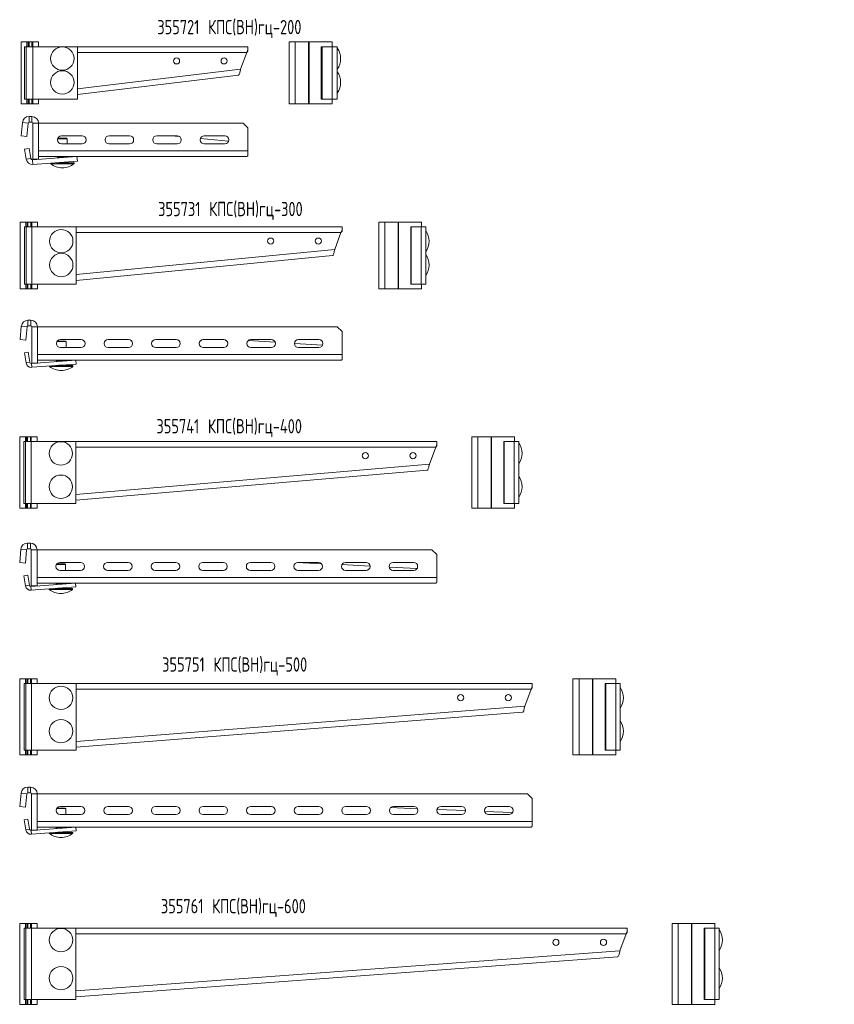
# Model space of a CAD drawing. Header units: millimetres. Extents: x -148 to 1645, y -1161 to 910.
# Tile 3 of 3: x 600 to 1456, y -124 to 910. Entities that reach past the tile are written whole.
import ezdxf

# ---------------------------------------------------------------- set-up
doc = ezdxf.new("R2010")
doc.units = ezdxf.units.MM
doc.styles.add('SLDTEXTSTYLE0', font='TXT', dxfattribs={"width": 0.7, "bigfont": 'bigfont'})

msp = doc.modelspace()

# ---------------------------------------------------------------- linework, layer by layer
at = {"color": 7, "linetype": 'Continuous', "lineweight": 15}
for p, q in [((601.9, 887), (601.9, 822)), ((601.9, 887), (607.9, 887)), ((605.4, 827), (605.4, 882)), ((605.4, 882), (607.1, 882)), ((607.1, 827), (607.1, 882)), ((607.1, 882), (614, 882)), ((607.9, 887), (607.9, 882)), ((609.1, 887), (607.9, 887)), ((610.1, 887), (609.1, 887)), ((613.1, 887), (610.1, 887)), ((614.1, 887), (613.1, 887)), ((614, 882), (614, 827)), ((660.9, 882), (614, 882)), ((614.1, 882), (614.1, 887)), ((620.1, 887), (614.1, 887)), ((620.1, 882), (620.1, 887)), ((660.9, 827), (660.9, 882)), ((840.1, 882), (660.9, 882)), ((840.1, 879), (840.1, 882)), ((883.5, 887), (883.5, 822)), ((883.5, 887), (889.9, 887)), ((889.9, 887), (889.9, 822)), ((889.9, 887), (903.9, 887)), ((903.9, 887), (903.9, 822)), ((903.9, 887), (904.4, 887)), ((904.4, 887), (904.4, 822)), ((928.5, 887), (904.4, 887)), ((918, 882), (917.2, 882)), ((917.2, 827), (917.2, 882)), ((918, 827), (918, 882)), ((918, 882), (928.5, 882)), ((928.5, 882), (928.5, 887)), ((928.5, 827), (928.5, 882)), ((928.5, 882), (934, 882)), ((934, 827), (934, 882)), ((832.4, 858.3), (839, 876)), ((840.1, 879), (839, 876)), ((840.1, 877.5), (839, 876)), ((840.1, 879), (840.1, 877.5)), ((660.9, 831.8), (830.1, 852)), ((601.9, 822), (607.9, 822)), ((607.1, 827), (605.4, 827)), ((614, 827), (607.1, 827)), ((607.9, 827), (607.9, 822)), ((607.9, 822), (609.1, 822)), ((609.1, 822), (610.1, 822)), ((610.1, 822), (613.1, 822)), ((613.1, 822), (614.1, 822)), ((614, 827), (660.9, 827)), ((614.1, 822), (614.1, 827)), ((620.1, 822), (614.1, 822)), ((620.1, 822), (620.1, 827)), ((889.9, 822), (883.5, 822)), ((903.9, 822), (889.9, 822)), ((903.9, 822), (904.4, 822)), ((904.4, 822), (928.5, 822)), ((918, 827), (917.2, 827)), ((928.5, 827), (918, 827)), ((934, 827), (928.5, 827)), ((928.5, 822), (928.5, 827)), ((610.1, 808.7), (610.1, 802.7)), ((613.1, 808.7), (610.1, 808.7)), ((613.1, 802.7), (613.1, 808.7)), ((603.1, 802.4), (601.9, 788.3)), ((609.1, 801.8), (603.1, 802.4)), ((609.1, 801.8), (607.9, 787.8)), ((613.1, 802.7), (610.1, 802.7)), ((620.1, 801.7), (614.1, 801.7)), ((614.1, 763.7), (614.1, 801.7)), ((835.1, 801.7), (620.1, 801.7)), ((620.1, 763.7), (620.1, 801.7)), ((840.1, 796.7), (835.1, 801.7)), ((840.1, 772.7), (840.1, 796.7)), ((601.9, 788.3), (607.9, 787.8)), ((665.8, 788.5), (644.3, 788.5)), ((715.8, 788.5), (694.3, 788.5)), ((765.8, 788.5), (744.3, 788.5)), ((758.8, 788.5), (768.5, 787.6)), ((759.2, 788.5), (768.4, 787.6)), ((815.8, 788.5), (794.3, 788.5)), ((650.1, 785.3), (640.2, 785.3)), ((640.6, 785.8), (640.3, 785.5)), ((640.6, 785.8), (649.6, 785.8)), ((644.3, 780), (665.8, 780)), ((650.1, 785.3), (649.6, 785.8)), ((650.1, 780), (650.1, 785.3)), ((694.3, 780), (715.8, 780)), ((744.3, 780), (765.8, 780)), ((790.3, 785.5), (819.8, 782.7)), ((790.3, 785.5), (819.8, 782.7)), ((794.3, 780), (815.8, 780)), ((605.4, 774.2), (610.4, 775)), ((605.4, 774.2), (607.1, 763.7)), ((610.4, 775), (612.1, 764.5)), ((660.5, 766.7), (613.7, 763.3)), ((840.1, 772.7), (620.1, 772.7)), ((640.1, 766.7), (620.1, 766.7)), ((640.1, 766.7), (640.1, 765.7)), ((640.1, 766.7), (651.6, 766.7)), ((640.1, 766.7), (640.1, 766.7)), ((640.1, 765.7), (640.1, 765.5)), ((640.2, 765.5), (640.1, 765.5)), ((640.1, 765.5), (640.1, 765.5)), ((640.1, 765.3), (640.1, 765.4)), ((640.1, 765.2), (640.1, 765.3)), ((640.3, 765.3), (640.1, 765.3)), ((640.3, 765.3), (640.3, 765.5)), ((640.3, 765.5), (642.8, 765.5)), ((640.6, 765.8), (642.9, 765.8)), ((650.1, 766), (650.1, 766.7)), ((650.1, 766.7), (651.6, 766.7)), ((839, 766.7), (651.6, 766.7)), ((651.6, 766.7), (651.6, 766.7)), ((660.5, 766.7), (660.9, 761.8)), ((840.1, 767.5), (840.1, 772.7)), ((612.1, 764.5), (607.1, 763.7)), ((613.7, 763.3), (614, 758.3)), ((660.9, 761.8), (614, 758.3)), ((620.1, 763.7), (614.1, 763.7)), ((632.8, 759.7), (632.8, 759.1)), ((657.4, 759.1), (632.8, 759.1)), ((657.4, 760.1), (639, 760.1)), ((649.8, 760.1), (649.8, 760.4)), ((650.1, 760.4), (649.8, 760.4)), ((650.1, 761), (650.1, 760.4)), ((657.4, 759.1), (657.4, 760.1)), ((600.8, 697.7), (600.8, 627.7)), ((600.8, 697.7), (606.7, 697.7)), ((606.7, 697.7), (606.7, 692.7)), ((608, 697.7), (606.7, 697.7)), ((609, 697.7), (608, 697.7)), ((612, 697.7), (609, 697.7)), ((613, 697.7), (612, 697.7)), ((619, 697.7), (613, 697.7)), ((613, 692.7), (613, 697.7)), ((619, 692.7), (619, 697.7)), ((977.5, 697.7), (983.8, 697.7)), ((977.5, 697.7), (977.5, 627.7)), ((983.8, 697.7), (983.8, 627.7)), ((983.8, 697.7), (997.9, 697.7)), ((997.9, 697.7), (997.9, 627.7)), ((997.9, 697.7), (998.4, 697.7)), ((998.4, 697.7), (998.4, 627.7)), ((1022.5, 697.7), (998.4, 697.7)), ((1022.5, 692.7), (1022.5, 697.7)), ((605.3, 632.7), (605.3, 692.7)), ((605.3, 692.7), (607, 692.7)), ((607, 632.7), (607, 692.7)), ((607, 692.7), (612.9, 692.7)), ((612.9, 692.7), (612.9, 632.7)), ((659.7, 692.7), (612.9, 692.7)), ((659.7, 632.7), (659.7, 692.7)), ((939, 692.7), (659.7, 692.7)), ((931.3, 668.9), (937.9, 686.7)), ((939, 689.7), (937.9, 686.7)), ((939, 688.2), (937.9, 686.7)), ((939, 689.7), (939, 692.7)), ((939, 689.7), (939, 688.2)), ((1011.2, 632.7), (1011.2, 692.7)), ((1011.8, 692.7), (1011.2, 692.7)), ((1011.8, 632.7), (1011.8, 692.7)), ((1011.8, 692.7), (1022.3, 692.7)), ((1022.3, 632.7), (1022.3, 692.7)), ((1022.3, 692.7), (1026.9, 692.7)), ((1026.9, 632.7), (1026.9, 692.7)), ((659.7, 636.6), (929, 662.7)), ((607, 632.7), (605.3, 632.7)), ((606.7, 632.7), (606.7, 627.7)), ((612.9, 632.7), (607, 632.7)), ((612.9, 632.7), (659.7, 632.7)), ((613, 627.7), (613, 632.7)), ((619, 627.7), (619, 632.7)), ((1011.8, 632.7), (1011.2, 632.7)), ((1022.3, 632.7), (1011.8, 632.7)), ((1026.9, 632.7), (1022.3, 632.7)), ((1022.5, 627.7), (1022.5, 632.7)), ((600.8, 627.7), (606.7, 627.7)), ((606.7, 627.7), (608, 627.7)), ((608, 627.7), (609, 627.7)), ((609, 627.7), (612, 627.7)), ((612, 627.7), (613, 627.7)), ((619, 627.7), (613, 627.7)), ((983.8, 627.7), (977.5, 627.7)), ((997.9, 627.7), (983.8, 627.7)), ((997.9, 627.7), (998.4, 627.7)), ((998.4, 627.7), (1022.5, 627.7)), ((609, 594.7), (609, 588.7)), ((612, 594.7), (609, 594.7)), ((612, 588.7), (612, 594.7)), ((602, 588.3), (600.8, 574.3)), ((608, 587.8), (602, 588.3)), ((608, 587.8), (606.7, 573.8)), ((612, 588.7), (609, 588.7)), ((619, 587.7), (613, 587.7)), ((613, 549.7), (613, 587.7)), ((934, 587.7), (619, 587.7)), ((619, 549.7), (619, 587.7)), ((939, 582.7), (934, 587.7)), ((939, 558.7), (939, 582.7)), ((600.8, 574.3), (606.7, 573.8)), ((649, 572.3), (639.5, 572.3)), ((639.8, 572.8), (648.5, 572.8)), ((664.7, 574.5), (643.2, 574.5)), ((649, 572.3), (648.5, 572.8)), ((649, 566), (649, 572.3)), ((714.7, 574.5), (693.2, 574.5)), ((764.7, 574.5), (743.2, 574.5)), ((814.7, 574.5), (793.2, 574.5)), ((840.4, 573.4), (868.7, 571.6)), ((840.4, 573.4), (868.7, 571.6)), ((864.7, 574.5), (843.2, 574.5)), ((889, 570.3), (918.5, 568.4)), ((889, 570.3), (918.6, 568.4)), ((914.7, 574.5), (893.2, 574.5)), ((605.3, 560.3), (609.3, 561)), ((605.3, 560.3), (607, 549.9)), ((609.3, 561), (611, 550.5)), ((939, 558.7), (619, 558.7)), ((643.2, 566), (664.7, 566)), ((693.2, 566), (714.7, 566)), ((743.2, 566), (764.7, 566)), ((793.2, 566), (814.7, 566)), ((843.2, 566), (864.7, 566)), ((893.2, 566), (914.7, 566)), ((939, 553.5), (939, 558.7)), ((611, 550.5), (607, 549.9)), ((659.4, 552.7), (612.6, 549.2)), ((612.6, 549.2), (612.9, 545.3)), ((659.7, 548.7), (612.9, 545.3)), ((619, 549.7), (613, 549.7)), ((937.9, 552.7), (619, 552.7)), ((639, 552.7), (639, 552.7)), ((639, 552.6), (639, 552.5)), ((639, 552.5), (639, 552.5)), ((639, 552.4), (639, 552.4)), ((639, 552.3), (639, 552.4)), ((639, 551.2), (639, 552.3)), ((639.2, 552.3), (639, 552.3)), ((639.2, 552.3), (639.2, 552.5)), ((639.2, 552.5), (641.7, 552.5)), ((641.7, 552.3), (639.2, 552.3)), ((641.7, 552.3), (644, 552.3)), ((644, 552.3), (646.2, 552.3)), ((646.2, 552.5), (648.7, 552.5)), ((648.7, 552.3), (646.2, 552.3)), ((648.7, 552.5), (648.7, 552.3)), ((649, 552.3), (648.7, 552.3)), ((648.9, 552.5), (649, 552.5)), ((648.9, 552.4), (648.9, 552.4)), ((649, 552.7), (649, 552.7)), ((649, 552.5), (649, 552.6)), ((649, 552.3), (649, 552.4)), ((649, 552.3), (649, 551.9)), ((659.4, 552.7), (659.7, 548.7)), ((631.6, 546.6), (631.6, 546.1)), ((656.3, 546.1), (631.6, 546.1)), ((656.3, 547.1), (637.8, 547.1)), ((648.7, 547.1), (648.7, 547.4)), ((649, 547.4), (648.7, 547.4)), ((649, 547.9), (649, 547.4)), ((656.3, 546.1), (656.3, 547.1)), ((600.3, 472.3), (600.3, 397.3)), ((600.3, 472.3), (606.3, 472.3)), ((604.8, 402.3), (604.8, 467.3)), ((604.8, 467.3), (606.5, 467.3)), ((606.3, 472.3), (606.3, 467.3)), ((607.5, 472.3), (606.3, 472.3)), ((606.5, 402.3), (606.5, 467.3)), ((606.5, 467.3), (612.4, 467.3)), ((608.5, 472.3), (607.5, 472.3)), ((611.5, 472.3), (608.5, 472.3)), ((612.5, 472.3), (611.5, 472.3)), ((612.4, 467.3), (612.4, 402.3)), ((659.3, 467.3), (612.4, 467.3)), ((618.5, 472.3), (612.5, 472.3)), ((612.5, 467.3), (612.5, 472.3)), ((618.5, 467.3), (618.5, 472.3)), ((659.3, 402.3), (659.3, 467.3)), ((1038.5, 467.3), (659.3, 467.3)), ((1038.5, 464.3), (1038.5, 467.3)), ((1075.2, 472.3), (1081.6, 472.3)), ((1075.2, 472.3), (1075.2, 397.3)), ((1081.6, 472.3), (1081.6, 397.3)), ((1081.6, 472.3), (1095.6, 472.3)), ((1095.6, 472.3), (1095.6, 397.3)), ((1095.6, 472.3), (1096.1, 472.3)), ((1096.1, 472.3), (1096.1, 397.3)), ((1120.2, 472.3), (1096.1, 472.3)), ((1109.5, 467.3), (1108.9, 467.3)), ((1108.9, 402.3), (1108.9, 467.3)), ((1109.5, 402.3), (1109.5, 467.3)), ((1109.5, 467.3), (1120, 467.3)), ((1120, 402.3), (1120, 467.3)), ((1120, 467.3), (1124.6, 467.3)), ((1120.2, 467.3), (1120.2, 472.3)), ((1124.6, 402.3), (1124.6, 467.3)), ((1030.8, 443.5), (1037.4, 461.3)), ((1038.5, 464.3), (1037.4, 461.3)), ((1038.5, 462.8), (1037.4, 461.3)), ((1038.5, 464.3), (1038.5, 462.8)), ((659.3, 405.8), (1028.5, 437.3)), ((600.3, 397.3), (606.3, 397.3)), ((606.5, 402.3), (604.8, 402.3)), ((606.3, 402.3), (606.3, 397.3)), ((606.3, 397.3), (607.5, 397.3)), ((612.4, 402.3), (606.5, 402.3)), ((607.5, 397.3), (608.5, 397.3)), ((608.5, 397.3), (611.5, 397.3)), ((611.5, 397.3), (612.5, 397.3)), ((612.4, 402.3), (659.3, 402.3)), ((612.5, 397.3), (612.5, 402.3)), ((618.5, 397.3), (612.5, 397.3)), ((618.5, 397.3), (618.5, 402.3)), ((1081.6, 397.3), (1075.2, 397.3)), ((1095.6, 397.3), (1081.6, 397.3)), ((1095.6, 397.3), (1096.1, 397.3)), ((1096.1, 397.3), (1120.2, 397.3)), ((1109.5, 402.3), (1108.9, 402.3)), ((1120, 402.3), (1109.5, 402.3)), ((1124.6, 402.3), (1120, 402.3)), ((1120.2, 397.3), (1120.2, 402.3)), ((601.5, 354.2), (600.3, 340.2)), ((607.5, 353.7), (601.5, 354.2)), ((607.5, 353.7), (606.3, 339.7)), ((608.5, 360.6), (608.5, 354.6)), ((611.5, 360.6), (608.5, 360.6)), ((611.5, 354.6), (608.5, 354.6)), ((611.5, 354.6), (611.5, 360.6)), ((618.5, 353.6), (612.5, 353.6)), ((612.5, 315.6), (612.5, 353.6)), ((1033.5, 353.6), (618.5, 353.6)), ((618.5, 315.6), (618.5, 353.6)), ((1038.5, 348.6), (1033.5, 353.6)), ((1038.5, 324.6), (1038.5, 348.6)), ((600.3, 340.2), (606.3, 339.7)), ((648.5, 338.2), (639, 338.2)), ((639.4, 338.7), (648, 338.7)), ((664.2, 340.3), (642.7, 340.3)), ((642.7, 331.8), (664.2, 331.8)), ((648.5, 338.2), (648, 338.7)), ((648.5, 331.8), (648.5, 338.2)), ((714.2, 340.3), (692.7, 340.3)), ((692.7, 331.8), (714.2, 331.8)), ((764.2, 340.3), (742.7, 340.3)), ((742.7, 331.8), (764.2, 331.8)), ((814.2, 340.3), (792.7, 340.3)), ((792.7, 331.8), (814.2, 331.8)), ((864.2, 340.3), (842.7, 340.3)), ((842.7, 331.8), (864.2, 331.8)), ((891.8, 340.2), (917.3, 339)), ((891.9, 340.3), (917.3, 339)), ((914.2, 340.3), (892.7, 340.3)), ((892.7, 331.8), (914.2, 331.8)), ((938.9, 338), (968.5, 336.5)), ((938.9, 338), (968.5, 336.5)), ((964.2, 340.3), (942.7, 340.3)), ((942.7, 331.8), (964.2, 331.8)), ((988.5, 335.5), (1018, 334.1)), ((988.5, 335.5), (1018, 334.1)), ((1014.2, 340.3), (992.7, 340.3)), ((992.7, 331.8), (1014.2, 331.8)), ((604.8, 326.2), (608.8, 326.9)), ((604.8, 326.2), (606.5, 315.7)), ((608.8, 326.9), (610.5, 316.4)), ((1038.5, 324.6), (618.5, 324.6)), ((1038.5, 319.4), (1038.5, 324.6)), ((610.5, 316.4), (606.5, 315.7)), ((659, 318.6), (612.1, 315.1)), ((612.1, 315.1), (612.4, 311.1)), ((659.3, 314.6), (612.4, 311.1)), ((618.5, 315.6), (612.5, 315.6)), ((638.5, 318.6), (618.5, 318.6)), ((631.2, 312.5), (631.2, 312)), ((655.8, 312), (631.2, 312)), ((655.8, 313), (637.3, 313)), ((638.5, 318.6), (638.5, 318.5)), ((638.5, 318.6), (650, 318.6)), ((638.5, 318.6), (638.5, 318.6)), ((638.5, 318.5), (638.5, 318.4)), ((638.5, 318.4), (638.5, 318.4)), ((638.5, 318.2), (638.5, 318.2)), ((638.5, 317.1), (638.5, 318.1)), ((638.7, 318.1), (638.5, 318.1)), ((638.6, 318.3), (638.6, 318.3)), ((638.7, 318.1), (638.7, 318.4)), ((638.7, 318.4), (641.3, 318.4)), ((641.3, 318.1), (638.7, 318.1)), ((641.3, 318.1), (643.5, 318.1)), ((643.5, 318.1), (645.7, 318.1)), ((645.7, 318.4), (648.2, 318.4)), ((648.2, 318.1), (645.7, 318.1)), ((648.2, 318.4), (648.2, 318.1)), ((648.5, 318.1), (648.2, 318.1)), ((648.2, 313), (648.2, 313.2)), ((648.5, 313.2), (648.2, 313.2)), ((648.4, 318.3), (648.4, 318.3)), ((648.5, 318.5), (648.5, 318.6)), ((648.5, 318.4), (648.5, 318.5)), ((648.5, 318.4), (648.5, 318.4)), ((648.5, 318.2), (648.5, 318.2)), ((648.5, 318.1), (648.5, 317.8)), ((648.5, 313.8), (648.5, 313.2)), ((650, 318.6), (648.7, 318.6)), ((1037.4, 318.6), (650, 318.6)), ((650, 318.6), (650, 318.6)), ((655.8, 312), (655.8, 313)), ((659, 318.6), (659.3, 314.6)), ((600.5, 218.1), (600.5, 138.1)), ((600.5, 218.1), (606.5, 218.1)), ((606.5, 218.1), (606.5, 213.1)), ((607.7, 218.1), (606.5, 218.1)), ((608.7, 218.1), (607.7, 218.1)), ((611.7, 218.1), (608.7, 218.1)), ((612.7, 218.1), (611.7, 218.1)), ((612.7, 213.1), (612.7, 218.1)), ((618.7, 218.1), (612.7, 218.1)), ((618.7, 213.1), (618.7, 218.1)), ((1181.6, 218.1), (1188, 218.1)), ((1181.6, 218.1), (1181.6, 138.1)), ((1188, 218.1), (1188, 138.1)), ((1188, 218.1), (1202, 218.1)), ((1202, 218.1), (1202, 138.1)), ((1202, 218.1), (1202.6, 218.1)), ((1202.6, 218.1), (1202.6, 138.1)), ((1226.6, 218.1), (1202.6, 218.1)), ((1226.6, 213.1), (1226.6, 218.1)), ((605, 143.1), (605, 213.1)), ((605, 213.1), (606.8, 213.1)), ((606.8, 143.1), (606.8, 213.1)), ((606.8, 213.1), (612.6, 213.1)), ((612.6, 213.1), (612.6, 143.1)), ((659.5, 213.1), (612.6, 213.1)), ((659.5, 143.1), (659.5, 213.1)), ((1138.7, 213.1), (659.5, 213.1)), ((1131, 189.3), (1137.6, 207.1)), ((1138.7, 210.1), (1137.6, 207.1)), ((1138.7, 208.6), (1137.6, 207.1)), ((1138.7, 210.1), (1138.7, 213.1)), ((1138.7, 210.1), (1138.7, 208.6)), ((1215.4, 143.1), (1215.4, 213.1)), ((1216, 213.1), (1215.4, 213.1)), ((1216, 143.1), (1216, 213.1)), ((1216, 213.1), (1226.5, 213.1)), ((1226.5, 143.1), (1226.5, 213.1)), ((1226.5, 213.1), (1231.1, 213.1)), ((1231.1, 143.1), (1231.1, 213.1)), ((659.5, 146.3), (1128.7, 183.1)), ((600.5, 138.1), (606.5, 138.1)), ((606.8, 143.1), (605, 143.1)), ((606.5, 143.1), (606.5, 138.1)), ((606.5, 138.1), (607.7, 138.1)), ((612.6, 143.1), (606.8, 143.1)), ((607.7, 138.1), (608.7, 138.1)), ((608.7, 138.1), (611.7, 138.1)), ((611.7, 138.1), (612.7, 138.1)), ((612.6, 143.1), (659.5, 143.1)), ((612.7, 138.1), (612.7, 143.1)), ((618.7, 138.1), (612.7, 138.1)), ((618.7, 138.1), (618.7, 143.1)), ((1188, 138.1), (1181.6, 138.1)), ((1202, 138.1), (1188, 138.1)), ((1202, 138.1), (1202.6, 138.1)), ((1202.6, 138.1), (1226.6, 138.1)), ((1216, 143.1), (1215.4, 143.1)), ((1226.5, 143.1), (1216, 143.1)), ((1231.1, 143.1), (1226.5, 143.1)), ((1226.6, 138.1), (1226.6, 143.1)), ((608.7, 104.3), (608.7, 98.3)), ((611.7, 104.3), (608.7, 104.3)), ((611.7, 98.3), (611.7, 104.3)), ((601.7, 97.9), (600.5, 83.9)), ((607.7, 97.4), (601.7, 97.9)), ((607.7, 97.4), (606.5, 83.4)), ((611.7, 98.3), (608.7, 98.3)), ((618.7, 97.3), (612.7, 97.3)), ((612.7, 59.3), (612.7, 97.3)), ((1133.7, 97.3), (618.7, 97.3)), ((618.7, 59.3), (618.7, 97.3)), ((1138.7, 92.3), (1133.7, 97.3)), ((600.5, 83.9), (606.5, 83.4)), ((664.5, 84.1), (642.9, 84.1)), ((714.5, 84.1), (693, 84.1)), ((764.5, 84.1), (743, 84.1)), ((814.5, 84.1), (793, 84.1)), ((864.5, 84.1), (843, 84.1)), ((914.5, 84.1), (893, 84.1)), ((964.5, 84.1), (943, 84.1)), ((956.3, 84.1), (966.2, 83.7)), ((956.6, 84.1), (966.2, 83.7)), ((989.9, 82.8), (1018.3, 81.6)), ((989.9, 82.8), (1018.3, 81.7)), ((1014.5, 84.1), (993, 84.1)), ((1064.5, 84.1), (1043, 84.1)), ((1114.5, 84.1), (1093, 84.1)), ((1138.7, 68.3), (1138.7, 92.3)), ((648.7, 81.9), (639.2, 81.9)), ((639.6, 82.4), (648.2, 82.4)), ((642.9, 75.6), (664.5, 75.6)), ((648.7, 81.9), (648.2, 82.4)), ((648.7, 75.6), (648.7, 81.9)), ((693, 75.6), (714.5, 75.6)), ((743, 75.6), (764.5, 75.6)), ((793, 75.6), (814.5, 75.6)), ((843, 75.6), (864.5, 75.6)), ((893, 75.6), (914.5, 75.6)), ((943, 75.6), (964.5, 75.6)), ((993, 75.6), (1014.5, 75.6)), ((1038.8, 80.8), (1068.7, 79.7)), ((1038.8, 80.8), (1068.7, 79.7)), ((1043, 75.6), (1064.5, 75.6)), ((1088.8, 78.9), (1118.1, 77.7)), ((1088.8, 78.9), (1118.2, 77.7)), ((1093, 75.6), (1114.5, 75.6)), ((605, 69.9), (609, 70.6)), ((605, 69.9), (606.8, 59.5)), ((609, 70.6), (610.7, 60.1)), ((659.2, 62.3), (612.3, 58.8)), ((1138.7, 68.3), (618.7, 68.3)), ((1137.6, 62.3), (618.7, 62.3)), ((638.7, 62.3), (638.7, 62.3)), ((638.7, 62.2), (638.7, 62.1)), ((638.7, 62.1), (638.7, 62.1)), ((639, 61.9), (639, 62.1)), ((639, 62.1), (641.5, 62.1)), ((645.9, 62.1), (648.5, 62.1)), ((648.5, 62.1), (648.5, 61.9)), ((648.7, 62.3), (648.7, 62.3)), ((648.7, 62.1), (648.7, 62.2)), ((648.7, 62.1), (648.7, 62.1)), ((659.2, 62.3), (659.5, 58.3)), ((1138.7, 63.1), (1138.7, 68.3)), ((610.7, 60.1), (606.8, 59.5)), ((612.3, 58.8), (612.6, 54.9)), ((659.5, 58.3), (612.6, 54.9)), ((618.7, 59.3), (612.7, 59.3)), ((631.4, 56.2), (631.4, 55.7)), ((656, 55.7), (631.4, 55.7)), ((656, 56.7), (637.5, 56.7)), ((638.7, 61.9), (638.7, 62)), ((638.7, 60.8), (638.7, 61.9)), ((639, 61.9), (638.7, 61.9)), ((638.8, 62), (638.8, 62)), ((641.5, 61.9), (639, 61.9)), ((641.5, 61.9), (643.7, 61.9)), ((643.7, 61.9), (645.9, 61.9)), ((648.5, 61.9), (645.9, 61.9)), ((648.7, 61.9), (648.5, 61.9)), ((648.5, 56.7), (648.5, 57)), ((648.7, 57), (648.5, 57)), ((648.6, 62), (648.6, 62)), ((648.7, 61.9), (648.7, 62)), ((648.7, 61.9), (648.7, 61.5)), ((648.7, 57.5), (648.7, 57)), ((656, 55.7), (656, 56.7)), ((600.5, -38.8), (600.5, -123.8)), ((600.5, -38.8), (606.4, -38.8)), ((606.4, -38.8), (606.4, -43.8)), ((607.7, -38.8), (606.4, -38.8)), ((608.7, -38.8), (607.7, -38.8)), ((611.7, -38.8), (608.7, -38.8)), ((612.7, -38.8), (611.7, -38.8)), ((618.7, -38.8), (612.7, -38.8)), ((612.7, -43.8), (612.7, -38.8)), ((618.7, -43.8), (618.7, -38.8)), ((1285.7, -38.8), (1292.1, -38.8)), ((1285.7, -38.8), (1285.7, -123.8)), ((1292.1, -38.8), (1292.1, -123.8)), ((1292.1, -38.8), (1306.2, -38.8)), ((1306.2, -38.8), (1306.2, -123.8)), ((1306.2, -38.8), (1306.7, -38.8)), ((1306.7, -38.8), (1306.7, -123.8)), ((1330.7, -38.8), (1306.7, -38.8)), ((1330.7, -43.8), (1330.7, -38.8)), ((605, -118.8), (605, -43.8)), ((605, -43.8), (606.7, -43.8)), ((606.7, -118.8), (606.7, -43.8)), ((606.7, -43.8), (612.6, -43.8)), ((612.6, -43.8), (612.6, -118.8)), ((659.4, -43.8), (612.6, -43.8)), ((659.4, -118.8), (659.4, -43.8)), ((1238.7, -43.8), (659.4, -43.8)), ((1231, -67.6), (1237.6, -49.8)), ((1238.7, -46.8), (1237.6, -49.8)), ((1238.7, -48.3), (1237.6, -49.8)), ((1238.7, -46.8), (1238.7, -43.8)), ((1238.7, -46.8), (1238.7, -48.3)), ((1320.1, -43.8), (1319.5, -43.8)), ((1319.5, -118.8), (1319.5, -43.8)), ((1320.1, -118.8), (1320.1, -43.8)), ((1320.1, -43.8), (1330.6, -43.8)), ((1330.6, -118.8), (1330.6, -43.8)), ((1330.6, -43.8), (1335.2, -43.8)), ((1335.2, -118.8), (1335.2, -43.8)), ((659.4, -115.8), (1228.7, -73.8)), ((600.5, -123.8), (606.4, -123.8)), ((606.7, -118.8), (605, -118.8)), ((606.4, -118.8), (606.4, -123.8)), ((606.4, -123.8), (607.7, -123.8)), ((612.6, -118.8), (606.7, -118.8)), ((607.7, -123.8), (608.7, -123.8)), ((608.7, -123.8), (611.7, -123.8)), ((611.7, -123.8), (612.7, -123.8)), ((612.6, -118.8), (659.4, -118.8)), ((612.7, -123.8), (612.7, -118.8)), ((618.7, -123.8), (612.7, -123.8)), ((618.7, -123.8), (618.7, -118.8)), ((1292.1, -123.8), (1285.7, -123.8)), ((1306.2, -123.8), (1292.1, -123.8)), ((1306.2, -123.8), (1306.7, -123.8)), ((1306.7, -123.8), (1330.7, -123.8)), ((1320.1, -118.8), (1319.5, -118.8)), ((1330.6, -118.8), (1320.1, -118.8)), ((1335.2, -118.8), (1330.6, -118.8)), ((1330.7, -123.8), (1330.7, -118.8))]:
    msp.add_line(p, q, dxfattribs=at)
at = {"color": 8, "linetype": 'Continuous', "lineweight": 15}
for p, q in [((609.1, 887), (609.1, 882)), ((610.1, 887), (610.1, 882)), ((613.1, 887), (613.1, 882)), ((839, 876), (660.9, 876)), ((660.9, 837.9), (832.4, 858.3)), ((609.1, 827), (609.1, 822)), ((610.1, 827), (610.1, 822)), ((613.1, 827), (613.1, 822)), ((640.3, 765.3), (640.3, 765.2)), ((640.8, 765.3), (640.3, 765.3)), ((642.9, 765.5), (643.4, 765.5)), ((647.2, 765.8), (647.6, 765.8)), ((640.3, 760.1), (640.3, 760.2)), ((642.3, 760.4), (649.8, 760.4)), ((649.8, 760.4), (649.8, 760.9)), ((608, 697.7), (608, 692.7)), ((609, 697.7), (609, 692.7)), ((612, 697.7), (612, 692.7)), ((937.9, 686.7), (659.7, 686.7)), ((659.7, 642.7), (931.3, 668.9)), ((608, 632.7), (608, 627.7)), ((609, 632.7), (609, 627.7)), ((612, 632.7), (612, 627.7)), ((639.2, 552.3), (639.2, 551.2)), ((648.7, 551.9), (648.7, 552.3)), ((649, 552.7), (649, 552.6)), ((639.2, 547.1), (639.2, 547.2)), ((641.2, 547.4), (648.7, 547.4)), ((648.7, 547.4), (648.7, 547.9)), ((607.5, 472.3), (607.5, 467.3)), ((608.5, 472.3), (608.5, 467.3)), ((611.5, 472.3), (611.5, 467.3)), ((1037.4, 461.3), (659.3, 461.3)), ((659.3, 411.8), (1030.8, 443.5)), ((607.5, 402.3), (607.5, 397.3)), ((608.5, 402.3), (608.5, 397.3)), ((611.5, 402.3), (611.5, 397.3)), ((638.7, 318.1), (638.7, 317.1)), ((638.7, 313), (638.7, 313.1)), ((640.7, 313.2), (648.2, 313.2)), ((648.2, 317.8), (648.2, 318.1)), ((648.2, 313.2), (648.2, 313.8)), ((607.7, 218.1), (607.7, 213.1)), ((608.7, 218.1), (608.7, 213.1)), ((611.7, 218.1), (611.7, 213.1)), ((1137.6, 207.1), (659.5, 207.1)), ((659.5, 152.3), (1131, 189.3)), ((607.7, 143.1), (607.7, 138.1)), ((608.7, 143.1), (608.7, 138.1)), ((611.7, 143.1), (611.7, 138.1)), ((638.7, 62.3), (638.7, 62.2)), ((639, 61.9), (639, 60.8)), ((639, 56.7), (639, 56.8)), ((640.9, 57), (648.5, 57)), ((648.5, 61.5), (648.5, 61.9)), ((648.5, 57), (648.5, 57.5)), ((607.7, -38.8), (607.7, -43.8)), ((608.7, -38.8), (608.7, -43.8)), ((611.7, -38.8), (611.7, -43.8)), ((1237.6, -49.8), (659.4, -49.8)), ((659.4, -109.7), (1231, -67.6)), ((607.7, -118.8), (607.7, -123.8)), ((608.7, -118.8), (608.7, -123.8)), ((611.7, -118.8), (611.7, -123.8))]:
    msp.add_line(p, q, dxfattribs=at)
at = {"color": 7, "linetype": 'Continuous', "lineweight": 15}
for centre, radius in [((645.1, 869.5), 12.3), ((765.1, 867.1), 3.25), ((815.1, 867.1), 3.25), ((645.1, 844.5), 12.3), ((644, 677.7), 12.3), ((864, 677.8), 3.25), ((914, 677.8), 3.25), ((644, 652.7), 12.3), ((643.5, 454.8), 12.3), ((963.5, 452.4), 3.25), ((1013.5, 452.4), 3.25), ((643.5, 419.8), 12.3), ((643.7, 198.1), 12.3), ((1063.7, 198.2), 3.25), ((1113.7, 198.2), 3.25), ((643.7, 163.1), 12.3), ((643.7, -56.3), 12.3), ((1163.7, -58.7), 3.25), ((1213.7, -58.7), 3.25), ((643.7, -96.3), 12.3)]:
    msp.add_circle(centre, radius, dxfattribs=at)
for centre, radius, start, end in [((918, 869.5), 19.5, 325.0941, 34.9059), ((918, 844.5), 19.5, 325.0941, 34.9059), ((610.1, 801.7), 7, 90, 175), ((613.1, 801.7), 7, 0, 90), ((610.1, 801.7), 1, 90, 175), ((613.1, 801.7), 1, 0, 90), ((644.3, 784.2), 4.25, 90, 270), ((665.8, 784.2), 4.25, 270, 90), ((694.3, 784.2), 4.25, 90, 270), ((715.8, 784.2), 4.25, 270, 90), ((744.3, 784.2), 4.25, 90, 270), ((765.8, 784.2), 4.25, 270, 90), ((794.3, 784.2), 4.25, 90, 270), ((815.8, 784.2), 4.25, 270, 90), ((640.3, 765.3), 0.25, 90, 180), ((613.6, 764.8), 6.5, 189.2403, 274.2403), ((613.6, 764.8), 1.5, 189.2403, 274.2403), ((645.1, 774.3), 19.5, 230.8721, 270), ((639.8, 760.4), 0.25, 270, 316.1916), ((645.1, 774.3), 19.5, 270, 309.1279), ((650.3, 760.4), 0.25, 180, 270), ((1010.9, 677.7), 19.5, 325.0801, 34.9199), ((1010.9, 652.7), 19.5, 325.0801, 34.9199), ((609, 587.7), 7, 90, 175), ((612, 587.7), 7, 0, 90), ((609, 587.7), 1, 90, 175), ((612, 587.7), 1, 0, 90), ((643.2, 570.2), 4.25, 90, 270), ((664.7, 570.2), 4.25, 270, 90), ((693.2, 570.2), 4.25, 90, 270), ((714.7, 570.2), 4.25, 270, 90), ((743.2, 570.2), 4.25, 90, 270), ((764.7, 570.2), 4.25, 270, 90), ((793.2, 570.2), 4.25, 90, 270), ((814.7, 570.2), 4.25, 270, 90), ((843.2, 570.2), 4.25, 90, 270), ((864.7, 570.2), 4.25, 270, 90), ((893.2, 570.2), 4.25, 90, 270), ((914.7, 570.2), 4.25, 270, 90), ((612.4, 550.7), 5.5, 189.2403, 274.2403), ((612.4, 550.7), 1.5, 189.2403, 274.2403), ((639.2, 552.3), 0.25, 90, 180), ((648.7, 552.3), 0.25, 0, 90), ((644, 561.3), 19.5, 230.8721, 270), ((638.7, 547.4), 0.25, 270, 318.0333), ((644, 561.3), 19.5, 270, 309.1279), ((649.2, 547.4), 0.25, 180, 270), ((1108.6, 454.8), 19.5, 325.0801, 34.9199), ((1108.6, 419.8), 19.5, 325.0801, 34.9199), ((608.5, 353.6), 7, 90, 175), ((608.5, 353.6), 1, 90, 175), ((611.5, 353.6), 7, 0, 90), ((611.5, 353.6), 1, 0, 90), ((642.7, 336.1), 4.25, 90, 270), ((664.2, 336.1), 4.25, 270, 90), ((692.7, 336.1), 4.25, 90, 270), ((714.2, 336.1), 4.25, 270, 90), ((742.7, 336.1), 4.25, 90, 270), ((764.2, 336.1), 4.25, 270, 90), ((792.7, 336.1), 4.25, 90, 270), ((814.2, 336.1), 4.25, 270, 90), ((842.7, 336.1), 4.25, 90, 270), ((864.2, 336.1), 4.25, 270, 90), ((892.7, 336.1), 4.25, 90, 270), ((914.2, 336.1), 4.25, 270, 90), ((942.7, 336.1), 4.25, 90, 270), ((964.2, 336.1), 4.25, 270, 90), ((992.7, 336.1), 4.25, 90, 270), ((1014.2, 336.1), 4.25, 270, 90), ((612, 316.6), 5.5, 189.2403, 274.2403), ((612, 316.6), 1.5, 189.2403, 274.2403), ((643.5, 327.1), 19.5, 230.8721, 270), ((638.2, 313.2), 0.25, 270, 318.0333), ((638.7, 318.1), 0.25, 90, 180), ((643.5, 327.1), 19.5, 270, 309.1279), ((648.2, 318.1), 0.25, 0, 90), ((648.7, 313.2), 0.25, 180, 270), ((1215.1, 198.1), 19.5, 325.0801, 34.9199), ((1215.1, 163.1), 19.5, 325.0801, 34.9199), ((608.7, 97.3), 7, 90, 175), ((611.7, 97.3), 7, 0, 90), ((608.7, 97.3), 1, 90, 175), ((611.7, 97.3), 1, 0, 90), ((642.9, 79.8), 4.25, 90, 270), ((664.5, 79.8), 4.25, 270, 90), ((693, 79.8), 4.25, 90, 270), ((714.5, 79.8), 4.25, 270, 90), ((743, 79.8), 4.25, 90, 270), ((764.5, 79.8), 4.25, 270, 90), ((793, 79.8), 4.25, 90, 270), ((814.5, 79.8), 4.25, 270, 90), ((843, 79.8), 4.25, 90, 270), ((864.5, 79.8), 4.25, 270, 90), ((893, 79.8), 4.25, 90, 270), ((914.5, 79.8), 4.25, 270, 90), ((943, 79.8), 4.25, 90, 270), ((964.5, 79.8), 4.25, 270, 90), ((993, 79.8), 4.25, 90, 270), ((1014.5, 79.8), 4.25, 270, 90), ((1043, 79.8), 4.25, 90, 270), ((1064.5, 79.8), 4.25, 270, 90), ((1093, 79.8), 4.25, 90, 270), ((1114.5, 79.8), 4.25, 270, 90), ((639, 61.9), 0.25, 90, 180), ((648.5, 61.9), 0.25, 0, 90), ((612.2, 60.3), 5.5, 189.2403, 274.2403), ((612.2, 60.3), 1.5, 189.2403, 274.2403), ((643.7, 70.9), 19.5, 230.8721, 270), ((638.5, 57), 0.25, 270, 318.0333), ((643.7, 70.9), 19.5, 270, 309.1279), ((649, 57), 0.25, 180, 270), ((1319.2, -56.3), 19.5, 325.0801, 34.9199), ((1319.2, -96.3), 19.5, 325.0801, 34.9199)]:
    msp.add_arc(centre, radius, start, end, dxfattribs=at)
for centre in [(839, 772.7), (937.9, 558.7), (1037.4, 324.6), (1137.6, 68.3)]:
    msp.add_ellipse(centre, major_axis=(0, 6), ratio=0.37037, start_param=3.141593, end_param=3.665191, dxfattribs=at)
for points, knots in [([(832.4, 858.3), (832.3, 857.6), (832, 856.1), (831.5, 854.2), (831, 852.7), (830.5, 852.1), (830.2, 852), (830.1, 852)], [0, 0, 0, 0, 0.225846, 0.451735, 0.677623, 0.903512, 1, 1, 1, 1]), ([(640.1, 765.7), (640.1, 765.7), (640.1, 765.6), (640.1, 765.6), (640.1, 765.5)], [0, 0, 0, 0, 0.123603, 1, 1, 1, 1]), ([(640.5, 765.6), (640.4, 765.6), (640.1, 765.6), (640.1, 765.6), (640.1, 765.5)], [0, 0, 0, 0, 0.561218, 1, 1, 1, 1]), ([(640.5, 765.6), (640.5, 765.6), (640.5, 765.6), (640.5, 765.7), (640.6, 765.7), (640.6, 765.8), (640.6, 765.8)], [0, 0, 0, 0, 0.250009, 0.50001, 0.750006, 1, 1, 1, 1]), ([(642.9, 765.6), (642.9, 765.6), (642.9, 765.6), (642.9, 765.5), (642.9, 765.5), (642.9, 765.5), (642.8, 765.5), (642.8, 765.5), (642.8, 765.5)], [0, 0, 0, 0, 0.396966, 0.691337, 0.886513, 0.950972, 0.97685, 1, 1, 1, 1]), ([(642.9, 765.5), (642.9, 765.5), (642.9, 765.5), (642.9, 765.5), (642.9, 765.5), (642.9, 765.5), (642.8, 765.5), (642.8, 765.5), (642.8, 765.5)], [0, 0, 0, 0, 0.396967, 0.691299, 0.886489, 0.950967, 0.97685, 1, 1, 1, 1]), ([(642.9, 765.8), (642.9, 765.8), (642.9, 765.7), (642.9, 765.7), (642.9, 765.6), (642.9, 765.6), (642.9, 765.6)], [0, 0, 0, 0, 0.249994, 0.49999, 0.749991, 1, 1, 1, 1]), ([(931.3, 668.9), (931.1, 668.2), (930.8, 666.8), (930.4, 664.9), (929.8, 663.4), (929.4, 662.8), (929.1, 662.7), (929, 662.7)], [0, 0, 0, 0, 0.224705, 0.449448, 0.674191, 0.898934, 1, 1, 1, 1]), ([(639.4, 552.6), (639.2, 552.6), (639, 552.6), (639, 552.5), (639, 552.5)], [0, 0, 0, 0, 0.561218, 1, 1, 1, 1]), ([(639, 552.6), (639, 552.6), (639, 552.6), (639, 552.5), (639, 552.5)], [0, 0, 0, 0, 0.123603, 1, 1, 1, 1]), ([(641.8, 552.6), (641.8, 552.6), (641.8, 552.5), (641.8, 552.5), (641.8, 552.5), (641.7, 552.5), (641.7, 552.5), (641.7, 552.5), (641.7, 552.5)], [0, 0, 0, 0, 0.396966, 0.691337, 0.886513, 0.950972, 0.97685, 1, 1, 1, 1]), ([(641.7, 552.4), (641.7, 552.4), (641.7, 552.5), (641.7, 552.5), (641.7, 552.5), (641.7, 552.5), (641.7, 552.5), (641.7, 552.5), (641.7, 552.5)], [0, 0, 0, 0, 0.396967, 0.691299, 0.886489, 0.950967, 0.97685, 1, 1, 1, 1]), ([(641.7, 552.4), (642.2, 552.4), (642.9, 552.5), (643.6, 552.5), (644, 552.5)], [0, 0, 0, 0, 0.560023, 1, 1, 1, 1]), ([(641.8, 552.6), (642.2, 552.6), (642.9, 552.6), (643.6, 552.5), (644, 552.5)], [0, 0, 0, 0, 0.561218, 1, 1, 1, 1]), ([(646.1, 552.6), (645.7, 552.6), (645, 552.6), (644.3, 552.5), (644, 552.5)], [0, 0, 0, 0, 0.561218, 1, 1, 1, 1]), ([(646.2, 552.4), (645.8, 552.4), (645, 552.5), (644.3, 552.5), (644, 552.5)], [0, 0, 0, 0, 0.560023, 1, 1, 1, 1]), ([(644, 552.3), (644, 552.3), (644, 552.4), (644, 552.5), (644, 552.5)], [0, 0, 0, 0, 0.544979, 1, 1, 1, 1]), ([(646.2, 552.5), (646.2, 552.5), (646.2, 552.5), (646.2, 552.5), (646.2, 552.5), (646.2, 552.5), (646.1, 552.5), (646.1, 552.6), (646.1, 552.6)], [0, 0, 0, 0, 0.02315, 0.049028, 0.113487, 0.308663, 0.603034, 1, 1, 1, 1]), ([(646.2, 552.4), (646.2, 552.4), (646.2, 552.5), (646.2, 552.5), (646.2, 552.5), (646.2, 552.5), (646.2, 552.5), (646.2, 552.5), (646.2, 552.5)], [0, 0, 0, 0, 0.396967, 0.691299, 0.886489, 0.950967, 0.97685, 1, 1, 1, 1]), ([(648.6, 552.6), (648.7, 552.6), (648.9, 552.6), (648.9, 552.5), (649, 552.5)], [0, 0, 0, 0, 0.561218, 1, 1, 1, 1]), ([(649, 552.6), (649, 552.6), (649, 552.6), (649, 552.5), (649, 552.5)], [0, 0, 0, 0, 0.123603, 1, 1, 1, 1]), ([(1030.8, 443.5), (1030.6, 442.8), (1030.3, 441.4), (1029.9, 439.5), (1029.4, 438.1), (1028.9, 437.4), (1028.6, 437.3), (1028.5, 437.3)], [0, 0, 0, 0, 0.224151, 0.448336, 0.672522, 0.896707, 1, 1, 1, 1]), ([(638.9, 318.5), (638.8, 318.5), (638.5, 318.5), (638.5, 318.4), (638.5, 318.4)], [0, 0, 0, 0, 0.561218, 1, 1, 1, 1]), ([(638.5, 318.5), (638.5, 318.5), (638.5, 318.5), (638.5, 318.4), (638.5, 318.4)], [0, 0, 0, 0, 0.123603, 1, 1, 1, 1]), ([(641.3, 318.5), (641.7, 318.5), (642.4, 318.5), (643.2, 318.4), (643.5, 318.4)], [0, 0, 0, 0, 0.561218, 1, 1, 1, 1]), ([(641.3, 318.5), (641.3, 318.4), (641.3, 318.4), (641.3, 318.4), (641.3, 318.4), (641.3, 318.4), (641.3, 318.4), (641.3, 318.4), (641.3, 318.4)], [0, 0, 0, 0, 0.3969664, 0.6913375, 0.8865132, 0.9509724, 0.9768496, 1, 1, 1, 1]), ([(641.3, 318.3), (641.3, 318.3), (641.3, 318.4), (641.3, 318.4), (641.3, 318.4), (641.3, 318.4), (641.3, 318.4), (641.3, 318.4), (641.3, 318.4)], [0, 0, 0, 0, 0.396967, 0.691299, 0.886489, 0.950967, 0.97685, 1, 1, 1, 1]), ([(641.3, 318.3), (641.7, 318.3), (642.4, 318.3), (643.2, 318.4), (643.5, 318.4)], [0, 0, 0, 0, 0.560023, 1, 1, 1, 1]), ([(645.6, 318.5), (645.2, 318.5), (644.5, 318.5), (643.8, 318.4), (643.5, 318.4)], [0, 0, 0, 0, 0.561218, 1, 1, 1, 1]), ([(645.7, 318.3), (645.3, 318.3), (644.6, 318.3), (643.8, 318.4), (643.5, 318.4)], [0, 0, 0, 0, 0.560023, 1, 1, 1, 1]), ([(643.5, 318.1), (643.5, 318.2), (643.5, 318.3), (643.5, 318.3), (643.5, 318.4)], [0, 0, 0, 0, 0.544979, 1, 1, 1, 1]), ([(645.7, 318.4), (645.7, 318.4), (645.7, 318.4), (645.7, 318.4), (645.7, 318.4), (645.7, 318.4), (645.7, 318.4), (645.6, 318.4), (645.6, 318.5)], [0, 0, 0, 0, 0.02315, 0.049028, 0.113487, 0.308663, 0.603034, 1, 1, 1, 1]), ([(645.7, 318.3), (645.7, 318.3), (645.7, 318.4), (645.7, 318.4), (645.7, 318.4), (645.7, 318.4), (645.7, 318.4), (645.7, 318.4), (645.7, 318.4)], [0, 0, 0, 0, 0.396967, 0.691299, 0.886489, 0.950967, 0.97685, 1, 1, 1, 1]), ([(648.1, 318.5), (648.2, 318.5), (648.4, 318.5), (648.5, 318.4), (648.5, 318.4)], [0, 0, 0, 0, 0.561218, 1, 1, 1, 1]), ([(648.5, 318.5), (648.5, 318.5), (648.5, 318.5), (648.5, 318.4), (648.5, 318.4)], [0, 0, 0, 0, 0.123603, 1, 1, 1, 1]), ([(1131, 189.3), (1130.8, 188.6), (1130.5, 187.2), (1130.1, 185.3), (1129.6, 183.9), (1129.1, 183.2), (1128.8, 183.1), (1128.7, 183.1)], [0, 0, 0, 0, 0.2238231, 0.4476795, 0.671536, 0.8953923, 1, 1, 1, 1]), ([(639.1, 62.2), (639, 62.2), (638.8, 62.2), (638.7, 62.1), (638.7, 62.1)], [0, 0, 0, 0, 0.561218, 1, 1, 1, 1]), ([(638.7, 62.2), (638.7, 62.2), (638.7, 62.2), (638.7, 62.1), (638.7, 62.1)], [0, 0, 0, 0, 0.123603, 1, 1, 1, 1]), ([(641.6, 62.2), (641.5, 62.2), (641.5, 62.1), (641.5, 62.1), (641.5, 62.1), (641.5, 62.1), (641.5, 62.1), (641.5, 62.1), (641.5, 62.1)], [0, 0, 0, 0, 0.396966, 0.691337, 0.886513, 0.950972, 0.97685, 1, 1, 1, 1]), ([(641.5, 62), (641.5, 62), (641.5, 62.1), (641.5, 62.1), (641.5, 62.1), (641.5, 62.1), (641.5, 62.1), (641.5, 62.1), (641.5, 62.1)], [0, 0, 0, 0, 0.3969667, 0.6912986, 0.8864886, 0.9509672, 0.9768498, 1, 1, 1, 1]), ([(641.5, 62), (641.9, 62), (642.6, 62.1), (643.4, 62.1), (643.7, 62.1)], [0, 0, 0, 0, 0.560023, 1, 1, 1, 1]), ([(641.6, 62.2), (641.9, 62.2), (642.6, 62.2), (643.4, 62.1), (643.7, 62.1)], [0, 0, 0, 0, 0.561218, 1, 1, 1, 1]), ([(645.8, 62.2), (645.5, 62.2), (644.8, 62.2), (644, 62.1), (643.7, 62.1)], [0, 0, 0, 0, 0.561218, 1, 1, 1, 1]), ([(645.9, 62), (645.5, 62), (644.8, 62.1), (644, 62.1), (643.7, 62.1)], [0, 0, 0, 0, 0.560023, 1, 1, 1, 1]), ([(643.7, 61.9), (643.7, 61.9), (643.7, 62), (643.7, 62.1), (643.7, 62.1)], [0, 0, 0, 0, 0.544979, 1, 1, 1, 1]), ([(645.9, 62.1), (645.9, 62.1), (645.9, 62.1), (645.9, 62.1), (645.9, 62.1), (645.9, 62.1), (645.9, 62.1), (645.9, 62.2), (645.8, 62.2)], [0, 0, 0, 0, 0.02315, 0.049028, 0.113487, 0.308663, 0.603034, 1, 1, 1, 1]), ([(645.9, 62), (645.9, 62), (645.9, 62.1), (645.9, 62.1), (645.9, 62.1), (645.9, 62.1), (645.9, 62.1), (645.9, 62.1), (645.9, 62.1)], [0, 0, 0, 0, 0.396967, 0.691299, 0.886489, 0.950967, 0.97685, 1, 1, 1, 1]), ([(648.3, 62.2), (648.4, 62.2), (648.6, 62.2), (648.7, 62.1), (648.7, 62.1)], [0, 0, 0, 0, 0.561218, 1, 1, 1, 1]), ([(648.7, 62.2), (648.7, 62.2), (648.7, 62.2), (648.7, 62.1), (648.7, 62.1)], [0, 0, 0, 0, 0.123603, 1, 1, 1, 1]), ([(1231, -67.6), (1230.8, -68.3), (1230.5, -69.7), (1230, -71.6), (1229.5, -73), (1229.1, -73.7), (1228.8, -73.7), (1228.7, -73.8)], [0, 0, 0, 0, 0.223607, 0.447246, 0.670886, 0.894525, 1, 1, 1, 1])]:
    msp.add_open_spline(points, degree=3, knots=knots, dxfattribs=at)
for points in [[(640.6, 765.8), (640.4, 765.8), (640.1, 765.8), (640.1, 765.8), (640.1, 765.8)], [(645.1, 765.8), (644.7, 765.8), (644, 765.8), (643.3, 765.8), (642.9, 765.8)], [(647.2, 765.8), (646.9, 765.8), (646.2, 765.8), (645.4, 765.8), (645.1, 765.8)], [(641.7, 552.3), (641.7, 552.3), (641.7, 552.3), (641.7, 552.3), (641.7, 552.4), (641.7, 552.4), (641.7, 552.4)], [(646.2, 552.3), (646.2, 552.3), (646.2, 552.3), (646.2, 552.3), (646.2, 552.4), (646.2, 552.4), (646.2, 552.4)], [(641.3, 318.1), (641.3, 318.1), (641.3, 318.2), (641.3, 318.2), (641.3, 318.3), (641.3, 318.3), (641.3, 318.3)], [(645.7, 318.1), (645.7, 318.1), (645.7, 318.2), (645.7, 318.2), (645.7, 318.3), (645.7, 318.3), (645.7, 318.3)], [(641.5, 61.9), (641.5, 61.9), (641.5, 61.9), (641.5, 62), (641.5, 62), (641.5, 62), (641.5, 62)], [(645.9, 61.9), (645.9, 61.9), (645.9, 61.9), (645.9, 62), (645.9, 62), (645.9, 62), (645.9, 62)]]:
    msp.add_open_spline(points, degree=3, dxfattribs=at)
at = {"color": 8, "linetype": 'Continuous', "lineweight": 15}
for points, knots in [([(640.1, 765.4), (640.1, 765.4), (640.1, 765.5), (640.1, 765.5), (640.1, 765.5)], [0, 0, 0, 0, 0.125217, 1, 1, 1, 1]), ([(642.9, 765.6), (643.3, 765.6), (643.9, 765.6), (644.5, 765.6), (644.7, 765.6)], [0, 0, 0, 0, 0.692566, 1, 1, 1, 1]), ([(645.1, 765.8), (645.1, 765.7), (645.1, 765.7), (645.1, 765.6), (645.1, 765.6)], [0, 0, 0, 0, 0.7324675, 1, 1, 1, 1]), ([(639, 552.4), (639, 552.4), (639, 552.4), (639, 552.5), (639, 552.5)], [0, 0, 0, 0, 0.125217, 1, 1, 1, 1]), ([(644, 552.7), (644, 552.7), (644, 552.6), (644, 552.5), (644, 552.5)], [0, 0, 0, 0, 0.469289, 1, 1, 1, 1]), ([(649, 552.4), (649, 552.4), (649, 552.4), (649, 552.5), (649, 552.5)], [0, 0, 0, 0, 0.125217, 1, 1, 1, 1]), ([(638.5, 318.2), (638.5, 318.3), (638.5, 318.3), (638.5, 318.3), (638.5, 318.4)], [0, 0, 0, 0, 0.125217, 1, 1, 1, 1]), ([(643.5, 318.6), (643.5, 318.6), (643.5, 318.5), (643.5, 318.4), (643.5, 318.4)], [0, 0, 0, 0, 0.469388, 1, 1, 1, 1]), ([(648.5, 318.2), (648.5, 318.3), (648.5, 318.3), (648.5, 318.3), (648.5, 318.4)], [0, 0, 0, 0, 0.125217, 1, 1, 1, 1]), ([(638.7, 62), (638.7, 62), (638.7, 62), (638.7, 62.1), (638.7, 62.1)], [0, 0, 0, 0, 0.125217, 1, 1, 1, 1]), ([(643.7, 62.3), (643.7, 62.3), (643.7, 62.2), (643.7, 62.1), (643.7, 62.1)], [0, 0, 0, 0, 0.469289, 1, 1, 1, 1]), ([(648.7, 62), (648.7, 62), (648.7, 62), (648.7, 62.1), (648.7, 62.1)], [0, 0, 0, 0, 0.125217, 1, 1, 1, 1])]:
    msp.add_open_spline(points, degree=3, knots=knots, dxfattribs=at)

# ---------------------------------------------------------------- texts
at = {"color": 7, "linetype": 'Continuous', "lineweight": 0, "char_height": 15, "attachment_point": 1, "style": 'SLDTEXTSTYLE0'}
for s, insert in [('355721 \\M+1844B\\M+18450\\M+18452(\\M+18442\\M+1844E)\\M+18473\\M+18488-200', (744.9, 910.1)), ('355731 \\M+1844B\\M+18450\\M+18452(\\M+18442\\M+1844E)\\M+18473\\M+18488-300', (745.8, 719)), ('355741 \\M+1844B\\M+18450\\M+18452(\\M+18442\\M+1844E)\\M+18473\\M+18488-400', (744, 490.9)), ('355751 \\M+1844B\\M+18450\\M+18452(\\M+18442\\M+1844E)\\M+18473\\M+18488-500', (750, 240.6)), ('355761 \\M+1844B\\M+18450\\M+18452(\\M+18442\\M+1844E)\\M+18473\\M+18488-600', (748.7, -13.2))]:
    msp.add_mtext(s, dxfattribs=dict(at, insert=insert))

doc.saveas('drawing.dxf')
